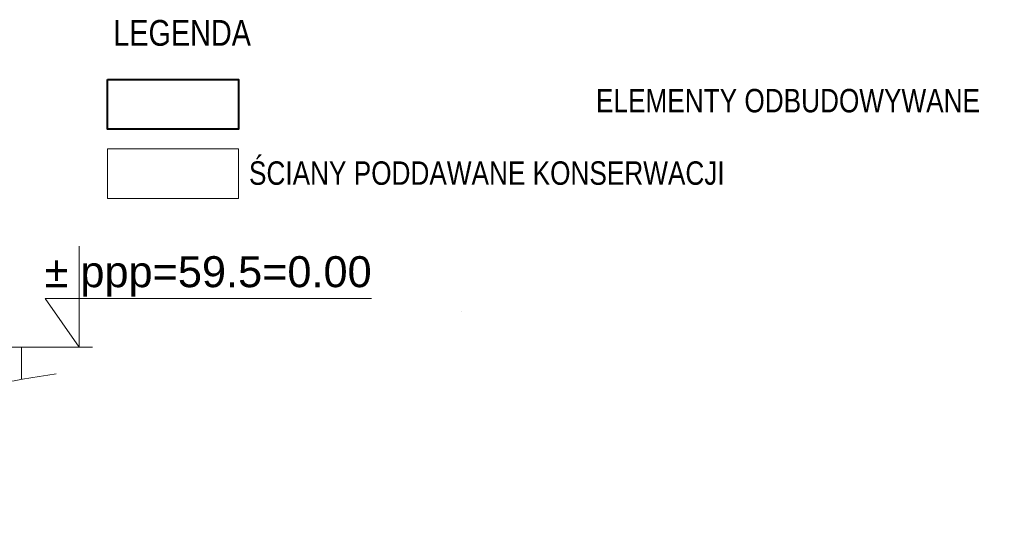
# Model space of a CAD drawing. Header units: millimetres. Extents: x -37887 to 94344, y -69777 to 116976.
# Tile 103 of 205: x 47543 to 52308, y -887 to 1544. Entities that reach past the tile are written whole.
import ezdxf

# ---------------------------------------------------------------- set-up
doc = ezdxf.new("R2010")
doc.units = ezdxf.units.MM
for name, color, linetype, lineweight in [('01_inwentaryzacja', 8, 'Continuous', 9), ('07_opis', 40, 'Continuous', 5), ('0_WYMIAROWANIE', 6, 'Continuous', 9), ('AR_Opis pomieszczeń', 5, 'Continuous', 15)]:
    doc.layers.add(name, color=color, linetype=linetype, lineweight=lineweight)
doc.styles.add('Arial', font='arial.ttf', dxfattribs={"height": 324.565868})
doc.styles.add('Arial Condensed', font='arial.ttf', dxfattribs={"width": 0.8})
picture_1 = doc.add_image_def('image1.jpg', size_in_pixel=(4608, 3072))

msp = doc.modelspace()

# ---------------------------------------------------------------- linework, layer by layer
at = {"lineweight": 40}
msp.add_lwpolyline([(47967.7, 1255.3), (48601.8, 1255.3), (48601.8, 1014.9), (47967.7, 1014.9)], close=True, dxfattribs=at)
at = {"lineweight": 9}
msp.add_lwpolyline([(47967.7, 919.8), (48601.8, 919.8), (48601.8, 679.4), (47967.7, 679.4)], close=True, dxfattribs=at)
at = {"layer": '01_inwentaryzacja'}
for p, q in [((41952.8, -40.6), (47550.8, -40.6)), ((47550.8, -40.6), (47550.8, -196.6))]:
    msp.add_line(p, q, dxfattribs=at)
msp.add_open_spline([(47719.3, -168.5), (47501.7, -205.8), (47065.6, -273.6), (46518.9, -314.1), (45953.7, -388.7), (45492.2, -330.5), (45015.8, -410.2), (44704.5, -378.2), (44149.4, -463.8), (43394.8, -499.8), (42585.9, -585.3), (42027.1, -811.4), (41757.7, -861.9), (41601.8, -887.5)], degree=3, knots=[438.865886, 438.865886, 438.865886, 438.865886, 1100.902561, 1762.951222, 2083.087738, 2807.961115, 3138.720658, 3523.93998, 3736.64313, 4818.608516, 5798.61621, 6146.412384, 6618.995212, 6618.995212, 6618.995212, 6618.995212], dxfattribs=at)
at = {"layer": '07_opis', "color": 171}
for p, q in [((47829.8, -40.6), (47829.8, 448.4)), ((49246.2, 195.6), (47666.3, 195.6)), ((47666.3, 195.6), (47829.8, -40.6))]:
    msp.add_line(p, q, dxfattribs=at)
at = {"layer": '0_WYMIAROWANIE'}
msp.add_line((47550.8, -40.6), (47895.7, -40.6), dxfattribs=at)

# ---------------------------------------------------------------- texts
at = {"layer": '07_opis', "style": 'Arial'}
msp.add_text('%%P ppp=59.5=0.00', height=150, dxfattribs=at).set_placement((47663.2, 250))
at = {"layer": 'AR_Opis pomieszczeń', "color": 7, "insert": (47995.7, 1479.6, -263.3), "char_height": 124.74, "attachment_point": 4, "style": 'Arial Condensed'}
msp.add_mtext_dynamic_manual_height_columns('LEGENDA', width=32859.655, gutter_width=12.5, heights=[0], dxfattribs=at)
at = {"layer": 'AR_Opis pomieszczeń', "color": 3, "char_height": 113.4, "width": 5177.418, "attachment_point": 5, "style": 'Arial Condensed'}
for s, insert in [('ELEMENTY ODBUDOWYWANE', (51261.5, 1151.8)), ('ŚCIANY PODDAWANE KONSERWACJI', (49803.7, 801.3))]:
    msp.add_mtext(s, dxfattribs=dict(at, insert=insert))

# ---------------------------------------------------------------- pictures from other files: only their frames are drawn
at = {"layer": '01_inwentaryzacja'}
image = msp.add_image(picture_1, insert=(49680, 130.2), size_in_units=(1, 0.667), rotation=180, dxfattribs=at)
image.dxf.v_pixel = (0, 0.00022)
image.dxf.flags = 7

doc.saveas('drawing.dxf')
